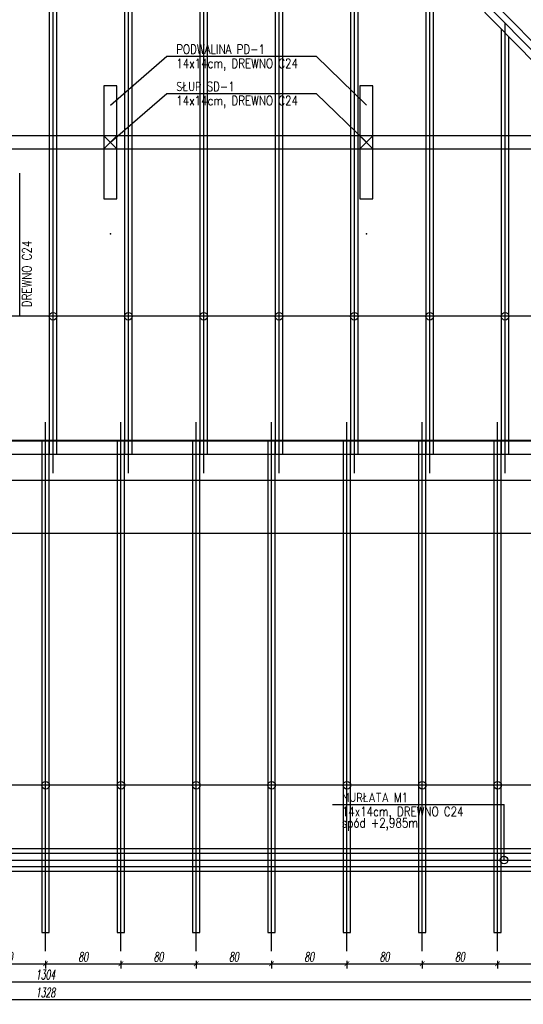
# Model space of a CAD drawing. Header units: millimetres. Extents: x -66901 to 936319, y -323998 to 488548.
# Tile 63 of 84: x 541164 to 546512, y 268569 to 279028. Entities that reach past the tile are written whole.
import ezdxf
from ezdxf.lldxf.tags import DXFTag

# ---------------------------------------------------------------- set-up
doc = ezdxf.new("R2010")
doc.units = ezdxf.units.MM
doc.header["$LTSCALE"] = 5
doc.header["$MEASUREMENT"] = 0
for name, color, linetype in [('K-DREWNO', 15, 'Continuous'), ('k-kleszcze', 41, 'DASHED2'), ('K-OSIE', 1, 'CENTER'), ('K-WYMIARY', 254, 'Continuous'), ('N-20', 254, 'Continuous'), ('N-25', 71, 'Continuous'), ('POMOCNICZE', 8, 'DASHED2'), ('S-25', 71, 'Continuous')]:
    doc.layers.add(name, color=color, linetype=linetype)
doc.styles.add('ROMANS', font='romans.shx', dxfattribs={"width": 0.8, "oblique": 10})
doc.styles.add('WYMIARY', font='romans.shx', dxfattribs={"width": 0.6, "oblique": 10})
tags = doc.linetypes.add('CENTER', pattern=[2, 1.25, -0.25, 0.25, -0.25]).pattern_tags.tags
tags[10:11] = [DXFTag(74, 4), DXFTag(75, 0), DXFTag(340, '0'), DXFTag(46, 1.0), DXFTag(50, 0.0), DXFTag(44, 0.0), DXFTag(45, 0.0)]
tags[8:9] = [DXFTag(74, 4), DXFTag(75, 0), DXFTag(340, '0'), DXFTag(46, 1.0), DXFTag(50, 0.0), DXFTag(44, 0.0), DXFTag(45, 0.0)]
tags[6:7] = [DXFTag(74, 4), DXFTag(75, 0), DXFTag(340, '0'), DXFTag(46, 1.0), DXFTag(50, 0.0), DXFTag(44, 0.0), DXFTag(45, 0.0)]
tags[4:5] = [DXFTag(74, 4), DXFTag(75, 0), DXFTag(340, '0'), DXFTag(46, 1.0), DXFTag(50, 0.0), DXFTag(44, 0.0), DXFTag(45, 0.0)]
tags = doc.linetypes.add('DASHED2', pattern=[0.375, 0.25, -0.125]).pattern_tags.tags
tags[6:7] = [DXFTag(74, 4), DXFTag(75, 0), DXFTag(340, '0'), DXFTag(46, 1.0), DXFTag(50, 0.0), DXFTag(44, 0.0), DXFTag(45, 0.0)]
tags[4:5] = [DXFTag(74, 4), DXFTag(75, 0), DXFTag(340, '0'), DXFTag(46, 1.0), DXFTag(50, 0.0), DXFTag(44, 0.0), DXFTag(45, 0.0)]
doc.dimstyles.new('CM50', dxfattribs={"dimscale": 50, "dimtxt": 2, "dimasz": 1, "dimexe": 1, "dimexo": 2, "dimgap": 0.5, "dimtad": 1, "dimlfac": 0.1, "dimrnd": 0.5, "dimdsep": 46, "dimtxsty": 'WYMIARY', "dimblk": 'ARCHTICK', "dimcen": 0, "dimdle": 1, "dimclrd": 253, "dimclre": 251, "dimclrt": 30, "dimaunit": 1, "dimadec": 0, "dimazin": 0, "dimtfac": 1, "dimtix": 1, "dimtmove": 0, "dimatfit": 3, "dimldrblk": 'ARCHTICK', "dimfxl": 1, "dimtvp": 0.4, "dimtolj": 1, "dimarcsym": 0})

# ---------------------------------------------------------------- blocks, each defined once
blk = doc.blocks.new('_ArchTick')
at = {"color": 0, "linetype": 'ByBlock', "const_width": 0.15}
blk.add_lwpolyline([(-0.5, -0.5), (0.5, 0.5)], dxfattribs=at)
blk = doc.blocks.new('*D949')
at = {"layer": 'Defpoints', "color": 0, "transparency": 16777216}
for p in [(547959, 269590.5), (534919, 269489), (547959, 268809)]:
    blk.add_point(p, dxfattribs=at)
at = {"layer": 'K-WYMIARY', "color": 251, "lineweight": -2, "transparency": 16777216}
for p, q in [((547959, 269490.5), (547959, 268759)), ((534919, 269389), (534919, 268759))]:
    blk.add_line(p, q, dxfattribs=at)
at = {"layer": 'K-WYMIARY', "color": 253, "lineweight": -2, "transparency": 16777216}
blk.add_line((534869, 268809), (548009, 268809), dxfattribs=at)
at = {"layer": 'K-WYMIARY', "color": 253, "lineweight": -2, "transparency": 16777216, "xscale": 50, "yscale": 50, "zscale": 50, "rotation": 180}
blk.add_blockref('_ArchTick', (534919, 268809), dxfattribs=at)
at = {"layer": 'K-WYMIARY', "color": 253, "lineweight": -2, "transparency": 16777216, "xscale": 50, "yscale": 50, "zscale": 50}
blk.add_blockref('_ArchTick', (547959, 268809), dxfattribs=at)
at = {"layer": 'K-WYMIARY', "color": 30, "transparency": 16777216, "insert": (541439, 268884), "char_height": 100, "attachment_point": 5, "style": 'WYMIARY'}
blk.add_mtext('\\A1;1304', dxfattribs=at)
blk = doc.blocks.new('*D952')
at = {"layer": 'Defpoints', "color": 0, "transparency": 16777216}
for p in [(534799, 269982), (548079, 269982), (548079, 268619)]:
    blk.add_point(p, dxfattribs=at)
at = {"layer": 'K-WYMIARY', "color": 251, "lineweight": -2, "transparency": 16777216}
for p, q in [((534799, 269882), (534799, 268569)), ((548079, 269882), (548079, 268569))]:
    blk.add_line(p, q, dxfattribs=at)
at = {"layer": 'K-WYMIARY', "color": 253, "lineweight": -2, "transparency": 16777216}
blk.add_line((534749, 268619), (548129, 268619), dxfattribs=at)
at = {"layer": 'K-WYMIARY', "color": 253, "lineweight": -2, "transparency": 16777216, "xscale": 50, "yscale": 50, "zscale": 50, "rotation": 180}
blk.add_blockref('_ArchTick', (534799, 268619), dxfattribs=at)
at = {"layer": 'K-WYMIARY', "color": 253, "lineweight": -2, "transparency": 16777216, "xscale": 50, "yscale": 50, "zscale": 50}
blk.add_blockref('_ArchTick', (548079, 268619), dxfattribs=at)
at = {"layer": 'K-WYMIARY', "color": 30, "transparency": 16777216, "insert": (541439, 268694), "char_height": 100, "attachment_point": 5, "style": 'WYMIARY'}
blk.add_mtext('\\A1;1328', dxfattribs=at)
blk = doc.blocks.new('*D966')
at = {"layer": 'Defpoints', "color": 0, "transparency": 16777216}
for p in [(540639, 269132), (541439, 269132), (541439, 268999)]:
    blk.add_point(p, dxfattribs=at)
at = {"layer": 'K-WYMIARY', "color": 251, "lineweight": -2, "transparency": 16777216}
for p, q in [((540639, 269032), (540639, 268949)), ((541439, 269032), (541439, 268949))]:
    blk.add_line(p, q, dxfattribs=at)
at = {"layer": 'K-WYMIARY', "color": 253, "lineweight": -2, "transparency": 16777216}
blk.add_line((540589, 268999), (541489, 268999), dxfattribs=at)
at = {"layer": 'K-WYMIARY', "color": 253, "lineweight": -2, "transparency": 16777216, "xscale": 50, "yscale": 50, "zscale": 50, "rotation": 180}
blk.add_blockref('_ArchTick', (540639, 268999), dxfattribs=at)
at = {"layer": 'K-WYMIARY', "color": 253, "lineweight": -2, "transparency": 16777216, "xscale": 50, "yscale": 50, "zscale": 50}
blk.add_blockref('_ArchTick', (541439, 268999), dxfattribs=at)
at = {"layer": 'K-WYMIARY', "color": 30, "transparency": 16777216, "insert": (541039, 269074), "char_height": 100, "attachment_point": 5, "style": 'WYMIARY'}
blk.add_mtext('\\A1;80', dxfattribs=at)
blk = doc.blocks.new('*D967')
at = {"layer": 'Defpoints', "color": 0, "transparency": 16777216}
for p in [(541439, 269132), (542239, 269132), (542239, 268999)]:
    blk.add_point(p, dxfattribs=at)
at = {"layer": 'K-WYMIARY', "color": 251, "lineweight": -2, "transparency": 16777216}
for p, q in [((541439, 269032), (541439, 268949)), ((542239, 269032), (542239, 268949))]:
    blk.add_line(p, q, dxfattribs=at)
at = {"layer": 'K-WYMIARY', "color": 253, "lineweight": -2, "transparency": 16777216}
blk.add_line((541389, 268999), (542289, 268999), dxfattribs=at)
at = {"layer": 'K-WYMIARY', "color": 253, "lineweight": -2, "transparency": 16777216, "xscale": 50, "yscale": 50, "zscale": 50, "rotation": 180}
blk.add_blockref('_ArchTick', (541439, 268999), dxfattribs=at)
at = {"layer": 'K-WYMIARY', "color": 253, "lineweight": -2, "transparency": 16777216, "xscale": 50, "yscale": 50, "zscale": 50}
blk.add_blockref('_ArchTick', (542239, 268999), dxfattribs=at)
at = {"layer": 'K-WYMIARY', "color": 30, "transparency": 16777216, "insert": (541839, 269074), "char_height": 100, "attachment_point": 5, "style": 'WYMIARY'}
blk.add_mtext('\\A1;80', dxfattribs=at)
blk = doc.blocks.new('*D968')
at = {"layer": 'Defpoints', "color": 0, "transparency": 16777216}
for p in [(542239, 269132), (543039, 269132), (543039, 268999)]:
    blk.add_point(p, dxfattribs=at)
at = {"layer": 'K-WYMIARY', "color": 251, "lineweight": -2, "transparency": 16777216}
for p, q in [((542239, 269032), (542239, 268949)), ((543039, 269032), (543039, 268949))]:
    blk.add_line(p, q, dxfattribs=at)
at = {"layer": 'K-WYMIARY', "color": 253, "lineweight": -2, "transparency": 16777216}
blk.add_line((542189, 268999), (543089, 268999), dxfattribs=at)
at = {"layer": 'K-WYMIARY', "color": 253, "lineweight": -2, "transparency": 16777216, "xscale": 50, "yscale": 50, "zscale": 50, "rotation": 180}
blk.add_blockref('_ArchTick', (542239, 268999), dxfattribs=at)
at = {"layer": 'K-WYMIARY', "color": 253, "lineweight": -2, "transparency": 16777216, "xscale": 50, "yscale": 50, "zscale": 50}
blk.add_blockref('_ArchTick', (543039, 268999), dxfattribs=at)
at = {"layer": 'K-WYMIARY', "color": 30, "transparency": 16777216, "insert": (542639, 269074), "char_height": 100, "attachment_point": 5, "style": 'WYMIARY'}
blk.add_mtext('\\A1;80', dxfattribs=at)
blk = doc.blocks.new('*D969')
at = {"layer": 'Defpoints', "color": 0, "transparency": 16777216}
for p in [(543039, 269132), (543839, 269132), (543839, 268999)]:
    blk.add_point(p, dxfattribs=at)
at = {"layer": 'K-WYMIARY', "color": 251, "lineweight": -2, "transparency": 16777216}
for p, q in [((543039, 269032), (543039, 268949)), ((543839, 269032), (543839, 268949))]:
    blk.add_line(p, q, dxfattribs=at)
at = {"layer": 'K-WYMIARY', "color": 253, "lineweight": -2, "transparency": 16777216}
blk.add_line((542989, 268999), (543889, 268999), dxfattribs=at)
at = {"layer": 'K-WYMIARY', "color": 253, "lineweight": -2, "transparency": 16777216, "xscale": 50, "yscale": 50, "zscale": 50, "rotation": 180}
blk.add_blockref('_ArchTick', (543039, 268999), dxfattribs=at)
at = {"layer": 'K-WYMIARY', "color": 253, "lineweight": -2, "transparency": 16777216, "xscale": 50, "yscale": 50, "zscale": 50}
blk.add_blockref('_ArchTick', (543839, 268999), dxfattribs=at)
at = {"layer": 'K-WYMIARY', "color": 30, "transparency": 16777216, "insert": (543439, 269074), "char_height": 100, "attachment_point": 5, "style": 'WYMIARY'}
blk.add_mtext('\\A1;80', dxfattribs=at)
blk = doc.blocks.new('*D970')
at = {"layer": 'Defpoints', "color": 0, "transparency": 16777216}
for p in [(543839, 269132), (544639, 269132), (544639, 268999)]:
    blk.add_point(p, dxfattribs=at)
at = {"layer": 'K-WYMIARY', "color": 251, "lineweight": -2, "transparency": 16777216}
for p, q in [((543839, 269032), (543839, 268949)), ((544639, 269032), (544639, 268949))]:
    blk.add_line(p, q, dxfattribs=at)
at = {"layer": 'K-WYMIARY', "color": 253, "lineweight": -2, "transparency": 16777216}
blk.add_line((543789, 268999), (544689, 268999), dxfattribs=at)
at = {"layer": 'K-WYMIARY', "color": 253, "lineweight": -2, "transparency": 16777216, "xscale": 50, "yscale": 50, "zscale": 50, "rotation": 180}
blk.add_blockref('_ArchTick', (543839, 268999), dxfattribs=at)
at = {"layer": 'K-WYMIARY', "color": 253, "lineweight": -2, "transparency": 16777216, "xscale": 50, "yscale": 50, "zscale": 50}
blk.add_blockref('_ArchTick', (544639, 268999), dxfattribs=at)
at = {"layer": 'K-WYMIARY', "color": 30, "transparency": 16777216, "insert": (544239, 269074), "char_height": 100, "attachment_point": 5, "style": 'WYMIARY'}
blk.add_mtext('\\A1;80', dxfattribs=at)
blk = doc.blocks.new('*D971')
at = {"layer": 'Defpoints', "color": 0, "transparency": 16777216}
for p in [(544639, 269132), (545439, 269132), (545439, 268999)]:
    blk.add_point(p, dxfattribs=at)
at = {"layer": 'K-WYMIARY', "color": 251, "lineweight": -2, "transparency": 16777216}
for p, q in [((544639, 269032), (544639, 268949)), ((545439, 269032), (545439, 268949))]:
    blk.add_line(p, q, dxfattribs=at)
at = {"layer": 'K-WYMIARY', "color": 253, "lineweight": -2, "transparency": 16777216}
blk.add_line((544589, 268999), (545489, 268999), dxfattribs=at)
at = {"layer": 'K-WYMIARY', "color": 253, "lineweight": -2, "transparency": 16777216, "xscale": 50, "yscale": 50, "zscale": 50, "rotation": 180}
blk.add_blockref('_ArchTick', (544639, 268999), dxfattribs=at)
at = {"layer": 'K-WYMIARY', "color": 253, "lineweight": -2, "transparency": 16777216, "xscale": 50, "yscale": 50, "zscale": 50}
blk.add_blockref('_ArchTick', (545439, 268999), dxfattribs=at)
at = {"layer": 'K-WYMIARY', "color": 30, "transparency": 16777216, "insert": (545039, 269074), "char_height": 100, "attachment_point": 5, "style": 'WYMIARY'}
blk.add_mtext('\\A1;80', dxfattribs=at)
blk = doc.blocks.new('*D972')
at = {"layer": 'Defpoints', "color": 0, "transparency": 16777216}
for p in [(545439, 269132), (546239, 269132), (546239, 268999)]:
    blk.add_point(p, dxfattribs=at)
at = {"layer": 'K-WYMIARY', "color": 251, "lineweight": -2, "transparency": 16777216}
for p, q in [((545439, 269032), (545439, 268949)), ((546239, 269032), (546239, 268949))]:
    blk.add_line(p, q, dxfattribs=at)
at = {"layer": 'K-WYMIARY', "color": 253, "lineweight": -2, "transparency": 16777216}
blk.add_line((545389, 268999), (546289, 268999), dxfattribs=at)
at = {"layer": 'K-WYMIARY', "color": 253, "lineweight": -2, "transparency": 16777216, "xscale": 50, "yscale": 50, "zscale": 50, "rotation": 180}
blk.add_blockref('_ArchTick', (545439, 268999), dxfattribs=at)
at = {"layer": 'K-WYMIARY', "color": 253, "lineweight": -2, "transparency": 16777216, "xscale": 50, "yscale": 50, "zscale": 50}
blk.add_blockref('_ArchTick', (546239, 268999), dxfattribs=at)
at = {"layer": 'K-WYMIARY', "color": 30, "transparency": 16777216, "insert": (545839, 269074), "char_height": 100, "attachment_point": 5, "style": 'WYMIARY'}
blk.add_mtext('\\A1;80', dxfattribs=at)
blk = doc.blocks.new('*D973')
at = {"layer": 'Defpoints', "color": 0, "transparency": 16777216}
for p in [(546239, 269132), (547039, 269132), (547039, 268999)]:
    blk.add_point(p, dxfattribs=at)
at = {"layer": 'K-WYMIARY', "color": 251, "lineweight": -2, "transparency": 16777216}
for p, q in [((546239, 269032), (546239, 268949)), ((547039, 269032), (547039, 268949))]:
    blk.add_line(p, q, dxfattribs=at)
at = {"layer": 'K-WYMIARY', "color": 253, "lineweight": -2, "transparency": 16777216}
blk.add_line((546189, 268999), (547089, 268999), dxfattribs=at)
at = {"layer": 'K-WYMIARY', "color": 253, "lineweight": -2, "transparency": 16777216, "xscale": 50, "yscale": 50, "zscale": 50, "rotation": 180}
blk.add_blockref('_ArchTick', (546239, 268999), dxfattribs=at)
at = {"layer": 'K-WYMIARY', "color": 253, "lineweight": -2, "transparency": 16777216, "xscale": 50, "yscale": 50, "zscale": 50}
blk.add_blockref('_ArchTick', (547039, 268999), dxfattribs=at)
at = {"layer": 'K-WYMIARY', "color": 30, "transparency": 16777216, "insert": (546639, 269074), "char_height": 100, "attachment_point": 5, "style": 'WYMIARY'}
blk.add_mtext('\\A1;80', dxfattribs=at)

msp = doc.modelspace()

# ---------------------------------------------------------------- linework, layer by layer
at = {"layer": 'K-DREWNO'}
for points in [[(541479, 274411.848), (541559, 274411.848), (541559, 279866.848), (541479, 279866.848)], [(542279, 274411.848), (542359, 274411.848), (542359, 279866.848), (542279, 279866.848)], [(543079, 274411.848), (543159, 274411.848), (543159, 279866.848), (543079, 279866.848)], [(543879, 274411.848), (543959, 274411.848), (543959, 279866.848), (543879, 279866.848)], [(544679, 274411.848), (544759, 274411.848), (544759, 279866.848), (544679, 279866.848)], [(536619, 277655.643), (547634.937, 277655.643), (547494.937, 277795.643), (536619, 277795.643)], [(547879, 274551.848), (536619, 274551.848), (536619, 274411.848), (547879, 274411.848)], [(541399, 269331.848), (541479, 269331.848), (541479, 274551.848), (541399, 274551.848)], [(542199, 269331.848), (542279, 269331.848), (542279, 274551.848), (542199, 274551.848)], [(542999, 269331.848), (543079, 269331.848), (543079, 274551.848), (542999, 274551.848)], [(543799, 269331.848), (543879, 269331.848), (543879, 274551.848), (543799, 274551.848)], [(544599, 269331.848), (544679, 269331.848), (544679, 274551.848), (544599, 274551.848)], [(545399, 269331.848), (545479, 269331.848), (545479, 274551.848), (545399, 274551.848)], [(546199, 269331.848), (546279, 269331.848), (546279, 274551.848), (546199, 274551.848)], [(534199, 270031.848), (548679, 270031.848), (548679, 270171.848), (534199, 270171.848)]]:
    msp.add_lwpolyline(points, close=True, dxfattribs=at)
for points in [[(545361.722, 279865.965), (553060.854, 272031.848), (553159, 272031.848), (553159, 272131.715), (545556.278, 279867.732)], [(545479, 279746.631), (545479, 274411.848), (545559, 274411.848), (545559, 279665.229)], [(546279, 278932.605), (546279, 274411.848), (546359, 274411.848), (546359, 278851.203)]]:
    msp.add_lwpolyline(points, dxfattribs=at)
for p in [(542126.968, 276753.143), (544845.953, 276753.143)]:
    msp.add_point(p, dxfattribs=at)
at = {"layer": 'k-kleszcze'}
for p, q in [((542196.968, 277795.643), (542056.968, 277655.643)), ((542056.968, 277795.643), (542196.968, 277655.643)), ((544915.953, 277795.643), (544775.953, 277655.643)), ((544775.953, 277795.643), (544915.953, 277655.643))]:
    msp.add_line(p, q, dxfattribs=at)
for points in [[(542196.968, 277125.643), (542196.968, 278325.643), (542056.968, 278325.643), (542056.968, 277125.643)], [(544915.953, 277125.643), (544915.953, 278325.643), (544775.953, 278325.643), (544775.953, 277125.643)], [(542056.968, 277655.643), (542196.968, 277655.643), (542196.968, 277795.643), (542056.968, 277795.643)], [(544775.953, 277655.643), (544915.953, 277655.643), (544915.953, 277795.643), (544775.953, 277795.643)]]:
    msp.add_lwpolyline(points, close=True, dxfattribs=at)
at = {"layer": 'K-OSIE'}
for p, q in [((541519, 274211.848), (541519, 279866.848)), ((542319, 274211.848), (542319, 279866.848)), ((543119, 274211.848), (543119, 279866.848)), ((543919, 274211.848), (543919, 279866.848)), ((544719, 274211.848), (544719, 279866.848)), ((545459, 279866.848), (553299.187, 271889.204)), ((545519, 274211.848), (545519, 279866.848)), ((546319, 274211.848), (546319, 278991.771)), ((541439, 269131.848), (541439, 274751.848)), ((542239, 269131.848), (542239, 274751.848)), ((543039, 269131.848), (543039, 274751.848)), ((543839, 269131.848), (543839, 274751.848)), ((544639, 269131.848), (544639, 274751.848)), ((545439, 269131.848), (545439, 274751.848)), ((546239, 269131.848), (546239, 274751.848)), ((533426.5, 270101.848), (549179, 270101.848))]:
    msp.add_line(p, q, dxfattribs=at)
at = {"layer": 'N-20'}
for p, q in [((542126.968, 278121.143), (542727.135, 278639.024)), ((544845.953, 278121.143), (544313.968, 278639.024)), ((542126.968, 277725.643), (542727.135, 278243.524)), ((544845.953, 277725.643), (544313.968, 278243.524)), ((547919, 275878), (536719, 275878)), ((548639, 270895.5), (534239, 270895.5)), ((546308, 270101.848), (546308, 270691.524))]:
    msp.add_line(p, q, dxfattribs=at)
for points in [[(536304, 287391.848), (536304, 287991.848), (553159, 287991.848), (553159, 272031.848), (547219, 272031.848), (547219, 273571.848), (536619, 273571.848)], [(547839, 270221.848), (535039, 270221.848), (535039, 272511.848), (534799, 272511.848), (534799, 269981.848), (548079, 269981.848), (548079, 272561.848), (547839, 272561.848), (547839, 270221.848)]]:
    msp.add_lwpolyline(points, dxfattribs=at)
at = {"layer": 'N-25'}
for centre in [(541519, 275878), (542319, 275878), (543119, 275878), (543919, 275878), (544719, 275878), (545519, 275878), (546319, 275878), (541439, 270895.5), (542239, 270895.5), (543039, 270895.5), (543839, 270895.5), (544639, 270895.5), (545439, 270895.5), (546239, 270895.5), (546308, 270101.853)]:
    msp.add_circle(centre, 40, dxfattribs=at)
at = {"layer": 'POMOCNICZE'}
for points in [[(536619, 287311.848), (552539, 287311.848), (552539, 272591.848), (547839, 272591.848), (547839, 274131.848), (536619, 274131.848)], [(536619, 274561.848), (547849, 274561.848), (547849, 286881.848), (536619, 286881.848)]]:
    msp.add_lwpolyline(points, dxfattribs=at)
at = {"layer": 'S-25'}
for p, q in [((542727.135, 278639.024), (544313.968, 278639.024)), ((542727.135, 278243.524), (544313.968, 278243.524)), ((541165.5, 275878), (541165.5, 277397.083)), ((544485.167, 270691.524), (546308, 270691.524))]:
    msp.add_line(p, q, dxfattribs=at)

# ---------------------------------------------------------------- texts
at = {"layer": 'S-25', "style": 'ROMANS', "width": 0.8}
for s, rotation, p in [('PODWALINA PD-1', 0, (542826.896, 278664.024)), ('14x14cm, DREWNO C24', 0, (542826.896, 278514.024)), ('SŁUP SD-1', 0, (542826.896, 278268.524)), ('14x14cm, DREWNO C24', 0, (542826.896, 278118.524)), ('DREWNO C24', 90, (541290.5, 275974.049)), ('MURŁATA M1', 0, (544584.927, 270716.524)), ('14x14cm, DREWNO C24', 0, (544584.927, 270566.524)), ('spód +2,985m', 0, (544584.927, 270446.524))]:
    msp.add_text(s, height=100, rotation=rotation, dxfattribs=at).set_placement(p)

# ---------------------------------------------------------------- dimensions: what is measured, and where the dimension line sits
at = {"layer": 'K-WYMIARY'}
for base, p1, p2, picture, middle in [((548079, 268619), (534799, 269981.848), (548079, 269981.848), '*D952', (541439, 268694)), ((547959, 268809), (534919, 269489), (547959, 269590.5), '*D949', (541439, 268884)), ((541439, 268999), (540639, 269131.848), (541439, 269131.848), '*D966', (541039, 269074)), ((542239, 268999), (541439, 269131.848), (542239, 269131.848), '*D967', (541839, 269074)), ((543039, 268999), (542239, 269131.848), (543039, 269131.848), '*D968', (542639, 269074)), ((543839, 268999), (543039, 269131.848), (543839, 269131.848), '*D969', (543439, 269074)), ((544639, 268999), (543839, 269131.848), (544639, 269131.848), '*D970', (544239, 269074)), ((545439, 268999), (544639, 269131.848), (545439, 269131.848), '*D971', (545039, 269074)), ((546239, 268999), (545439, 269131.848), (546239, 269131.848), '*D972', (545839, 269074)), ((547039, 268999), (546239, 269131.848), (547039, 269131.848), '*D973', (546639, 269074))]:
    dim = msp.add_linear_dim(base=base, p1=p1, p2=p2, dimstyle='CM50', override={"dimtmove": 1}, dxfattribs=at)
    dim.commit()
    dim.dimension.update_dxf_attribs({"geometry": picture, "text_midpoint": middle})

doc.saveas('drawing.dxf')
